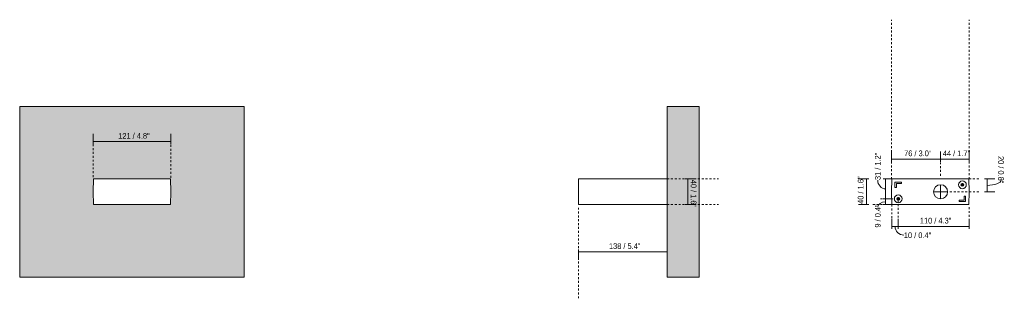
# Model space of a CAD drawing. Header units: millimetres. Extents: x -6754 to -5220, y 134 to 6891.
# Tile 1 of 2: x -6754 to -5220, y 134 to 568. Entities that reach past the tile are written whole.
import ezdxf

# ---------------------------------------------------------------- set-up
doc = ezdxf.new("R2010")
doc.units = ezdxf.units.MM
doc.linetypes.add('Dash', pattern=[6, 3, -3])
doc.layers.add('A-ANNO-DIMS', color=7, linetype='Dash', lineweight=9, true_color=0xd2d2d2)
for name, color, linetype, lineweight in [('A-ANNO-DIMS-4', 7, 'Continuous', 9), ('A-WALL', 7, 'Continuous', 9), ('E-LITE-EQPM', 7, 'Continuous', 20)]:
    doc.layers.add(name, color=color, linetype=linetype, lineweight=lineweight)
doc.styles.add('Arial Narrow', font='ARIALN.TTF', dxfattribs={"height": 8.8})
doc.dimstyles.new('FARO_-_2_2mm_Arial_Narrow_mm_Inch_Left', dxfattribs={"dimscale": 304.8, "dimtxt": 9.006193, "dimasz": 0, "dimexe": 0.03937, "dimexo": 0.0625, "dimgap": 0.006562, "dimtad": 1, "dimdec": 0, "dimzin": 0, "dimdsep": 46, "dimtxsty": 'Arial Narrow', "dimblk1": 'NONE', "dimblk2": 'NONE', "dimsah": 1, "dimcen": 0.09, "dimadec": 0, "dimazin": 0, "dimtfac": 1, "dimtdec": 4, "dimtix": 1, "dimtmove": 0, "dimatfit": 3, "dimfxl": 0.013123, "dimfxlon": 1, "dimtvp": 1, "dimtolj": 1, "dimtzin": 0, "dimarcsym": 2})
doc.dimstyles.new('FARO_-_2_2mm_Arial_Narrow_mm_Inch_Left_1', dxfattribs={"dimscale": 304.8, "dimtxt": 9.006193, "dimasz": 0, "dimexe": 0.03937, "dimexo": 0.0625, "dimgap": 0.006562, "dimtad": 1, "dimdec": 0, "dimzin": 0, "dimdsep": 46, "dimtxsty": 'Arial Narrow', "dimblk1": 'NONE', "dimblk2": 'NONE', "dimsah": 1, "dimcen": 0.09, "dimadec": 0, "dimazin": 0, "dimtfac": 1, "dimtdec": 4, "dimtix": 1, "dimtmove": 1, "dimatfit": 3, "dimfxl": 0.013123, "dimfxlon": 1, "dimtvp": 1, "dimtolj": 1, "dimtzin": 0, "dimarcsym": 2})
doc.dimstyles.new('FARO_-_2_2mm_Arial_Narrow_mm_Inch_Right', dxfattribs={"dimscale": 304.8, "dimtxt": 9.006193, "dimasz": 0, "dimexe": 0.03937, "dimexo": 0.0625, "dimgap": 0.006562, "dimtad": 1, "dimdec": 0, "dimzin": 0, "dimdsep": 46, "dimtxsty": 'Arial Narrow', "dimblk1": 'NONE', "dimblk2": 'NONE', "dimsah": 1, "dimcen": 0.09, "dimadec": 0, "dimazin": 0, "dimtfac": 1, "dimtdec": 4, "dimtix": 1, "dimtmove": 1, "dimatfit": 3, "dimfxl": 0.013123, "dimfxlon": 1, "dimtvp": 1, "dimtolj": 1, "dimtzin": 0, "dimarcsym": 2})
doc.dimstyles.new('FARO_-_2_2mm_Arial_Narrow_mm_Inch_Right_1', dxfattribs={"dimscale": 304.8, "dimtxt": 9.006193, "dimasz": 0, "dimexe": 0.03937, "dimexo": 0.0625, "dimgap": 0.006562, "dimtad": 1, "dimdec": 0, "dimzin": 0, "dimdsep": 46, "dimtxsty": 'Arial Narrow', "dimblk1": 'NONE', "dimblk2": 'NONE', "dimsah": 1, "dimcen": 0.09, "dimadec": 0, "dimazin": 0, "dimtfac": 1, "dimtdec": 4, "dimtix": 1, "dimtmove": 0, "dimatfit": 3, "dimfxl": 0.013123, "dimfxlon": 1, "dimtvp": 1, "dimtolj": 1, "dimtzin": 0, "dimarcsym": 2})

# ---------------------------------------------------------------- blocks, each defined once
blk = doc.blocks.new('71272 - 71272 AXEL LED White wall lamp-554613-Alzado_PDF Fixing')
at = {"layer": 'E-LITE-EQPM', "color": 253, "lineweight": 9, "true_color": 0xaaaaaa}
for p, q in [((6519.5, 320), (6519.1, 300)), ((6639.5, 320), (6519.5, 320)), ((6534.6, 315), (6524.4, 315)), ((6524.4, 315), (6524.4, 306.9)), ((6524.4, 306.9), (6526.6, 306.9)), ((6526.6, 306.9), (6526.6, 312.9)), ((6526.6, 312.9), (6534.6, 312.9)), ((6534.6, 312.9), (6534.6, 315)), ((6639.8, 300), (6639.5, 320)), ((6519.1, 300), (6519.5, 280)), ((6634.5, 293.1), (6632.4, 293.1)), ((6632.4, 293.1), (6632.4, 287.1)), ((6634.5, 285), (6634.5, 293.1)), ((6639.5, 280), (6639.8, 300)), ((6519.5, 280), (6639.5, 280)), ((6632.4, 287.1), (6624.4, 287.1)), ((6624.4, 287.1), (6624.4, 285)), ((6624.4, 285), (6634.5, 285))]:
    blk.add_line(p, q, dxfattribs=at)
for centre, radius, start, end in [((6595.5, 300), 11, 0, 180), ((6629.5, 310.9), 6.06, 0, 180), ((6629.5, 310.9), 6.06, 180, 0), ((6629.5, 310.9), 2.26, 0, 180), ((6629.5, 310.9), 2.26, 180, 0), ((6529.5, 289.1), 6.06, 0, 180), ((6595.5, 300), 11, 180, 360), ((6529.5, 289.1), 6.06, 180, 360), ((6529.5, 289.1), 2.26, 0, 180), ((6529.5, 289.1), 2.26, 180, 0)]:
    blk.add_arc(centre, radius, start, end, dxfattribs=at)
blk = doc.blocks.new('DIMBLOCK1-Alzado_PDF')
at = {"layer": 'A-ANNO-DIMS-4', "color": 251, "true_color": 0x5b5b5b, "transparency": 16777216}
for p, q in [((-6639.8, 374.1), (-6639.8, 390.1)), ((-6519.1, 374.1), (-6519.1, 390.1)), ((-6639.8, 378.1), (-6519.1, 378.1)), ((-6639.8, 378.1), (-6639.8, 374.1)), ((-6519.1, 378.1), (-6519.1, 374.1))]:
    blk.add_line(p, q, dxfattribs=at)
at = {"layer": 'A-ANNO-DIMS-4', "color": 0, "transparency": 16777216, "insert": (-6600.9, 391.4), "char_height": 8.8, "width": 51.464, "attachment_point": 1, "line_spacing_factor": 0.974696, "style": 'Arial Narrow'}
blk.add_mtext('121 / 4.8"', dxfattribs=at)
blk = doc.blocks.new('_None')
blk = doc.blocks.new('DIMBLOCK10-Lateral_PDF')
at = {"layer": 'A-ANNO-DIMS-4', "color": 251, "true_color": 0x5b5b5b, "transparency": 16777216}
for p, q in [((-5713.4, 320), (-5717.4, 320)), ((-5713.7, 320), (-5701.4, 320)), ((-5713.4, 320), (-5713.4, 280)), ((-5713.4, 280), (-5717.4, 280)), ((-5713.7, 280), (-5701.4, 280))]:
    blk.add_line(p, q, dxfattribs=at)
at = {"layer": 'A-ANNO-DIMS-4', "color": 0, "transparency": 16777216, "insert": (-5700, 318.7), "char_height": 8.8, "width": 44.774, "attachment_point": 1, "rotation": 270, "line_spacing_factor": 0.974696, "style": 'Arial Narrow'}
blk.add_mtext('40 / 1.6"', dxfattribs=at)
blk = doc.blocks.new('DIMBLOCK11-Lateral_PDF')
at = {"layer": 'A-ANNO-DIMS-4', "color": 251, "true_color": 0x5b5b5b, "transparency": 16777216}
for p, q in [((-5884, 206.4), (-5884, 210.4)), ((-5884, 206.7), (-5884, 194.4)), ((-5745.7, 206.4), (-5884, 206.4)), ((-5745.7, 206.4), (-5745.7, 210.4)), ((-5745.7, 206.7), (-5745.7, 194.4))]:
    blk.add_line(p, q, dxfattribs=at)
at = {"layer": 'A-ANNO-DIMS-4', "color": 0, "transparency": 16777216, "insert": (-5836.3, 219.8), "char_height": 8.8, "width": 51.464, "attachment_point": 1, "line_spacing_factor": 0.974696, "style": 'Arial Narrow'}
blk.add_mtext('138 / 5.4"', dxfattribs=at)
blk = doc.blocks.new('DIMBLOCK12-Alzado_PDF Fixing')
at = {"layer": 'A-ANNO-DIMS-4', "color": 251, "true_color": 0x5b5b5b, "transparency": 16777216}
for p, q in [((-5431.3, 320), (-5447.3, 320)), ((-5435.3, 320), (-5435.3, 280)), ((-5435.3, 320), (-5431.3, 320)), ((-5431.3, 280), (-5447.3, 280)), ((-5435.3, 280), (-5431.3, 280))]:
    blk.add_line(p, q, dxfattribs=at)
at = {"layer": 'A-ANNO-DIMS-4', "color": 0, "transparency": 16777216, "insert": (-5448.6, 281.3), "char_height": 8.8, "width": 44.774, "attachment_point": 1, "rotation": 90, "line_spacing_factor": 0.974696, "style": 'Arial Narrow'}
blk.add_mtext('40 / 1.6"', dxfattribs=at)
blk = doc.blocks.new('DIMBLOCK13-Alzado_PDF Fixing')
at = {"layer": 'A-ANNO-DIMS-4', "color": 251, "true_color": 0x5b5b5b, "transparency": 16777216}
for p, q in [((-5395.9, 350.7), (-5395.9, 362.9)), ((-5319.6, 346.9), (-5319.6, 362.9)), ((-5395.9, 350.9), (-5319.6, 350.9)), ((-5395.9, 350.9), (-5395.9, 346.9)), ((-5319.6, 350.9), (-5319.6, 346.9))]:
    blk.add_line(p, q, dxfattribs=at)
at = {"layer": 'A-ANNO-DIMS-4', "color": 0, "transparency": 16777216, "insert": (-5376.4, 364.3), "char_height": 8.8, "width": 44.774, "attachment_point": 1, "line_spacing_factor": 0.974696, "style": 'Arial Narrow'}
blk.add_mtext('76 / 3.0"', dxfattribs=at)
blk = doc.blocks.new('DIMBLOCK14-Alzado_PDF Fixing')
at = {"layer": 'A-ANNO-DIMS-4', "color": 251, "true_color": 0x5b5b5b, "transparency": 16777216}
for p, q in [((-5319.6, 346.9), (-5319.6, 362.9)), ((-5275.2, 350.7), (-5275.2, 362.9)), ((-5319.6, 350.9), (-5275.2, 350.9)), ((-5319.6, 350.9), (-5319.6, 346.9)), ((-5275.2, 350.9), (-5275.2, 346.9))]:
    blk.add_line(p, q, dxfattribs=at)
at = {"layer": 'A-ANNO-DIMS-4', "color": 0, "transparency": 16777216, "insert": (-5316.1, 364.3), "char_height": 8.8, "width": 44.774, "attachment_point": 1, "line_spacing_factor": 0.974696, "style": 'Arial Narrow'}
blk.add_mtext('44 / 1.7"', dxfattribs=at)
blk = doc.blocks.new('DIMBLOCK15-Alzado_PDF Fixing')
at = {"layer": 'A-ANNO-DIMS-4', "color": 251, "true_color": 0x5b5b5b, "transparency": 16777216}
for p, q in [((-5251.2, 320), (-5235.2, 320)), ((-5247.2, 320), (-5251.2, 320)), ((-5247.2, 300), (-5247.2, 320)), ((-5251.2, 300), (-5235.2, 300)), ((-5247.2, 300), (-5251.2, 300))]:
    blk.add_line(p, q, dxfattribs=at)
blk.add_ellipse((-5247.2, 318.4), major_axis=(-21.8, 0), ratio=0.385368, start_param=1.570796, end_param=3.141593, dxfattribs=at)
at = {"layer": 'A-ANNO-DIMS-4', "color": 0, "transparency": 16777216, "insert": (-5221.1, 355.7), "char_height": 8.8, "width": 44.774, "attachment_point": 1, "rotation": 270, "line_spacing_factor": 0.974696, "style": 'Arial Narrow'}
blk.add_mtext('20 / 0.8"', dxfattribs=at)
blk = doc.blocks.new('DIMBLOCK16-Alzado_PDF Fixing')
at = {"layer": 'A-ANNO-DIMS-4', "color": 251, "true_color": 0x5b5b5b, "transparency": 16777216}
for p, q in [((-5395.6, 245.8), (-5395.6, 258.1)), ((-5395.6, 246.1), (-5385.6, 246.1)), ((-5395.6, 246.1), (-5395.6, 242.1)), ((-5385.6, 245.8), (-5385.6, 258.1)), ((-5385.6, 246.1), (-5385.6, 242.1))]:
    blk.add_line(p, q, dxfattribs=at)
blk.add_ellipse((-5376.8, 246.1), major_axis=(13.8, 0), ratio=0.982148, start_param=3.141593, end_param=4.712389, dxfattribs=at)
at = {"layer": 'A-ANNO-DIMS-4', "color": 0, "transparency": 16777216, "insert": (-5376.8, 236.7), "char_height": 8.8, "width": 44.774, "attachment_point": 1, "line_spacing_factor": 0.974696, "style": 'Arial Narrow'}
blk.add_mtext('10 / 0.4"', dxfattribs=at)
blk = doc.blocks.new('DIMBLOCK17-Alzado_PDF Fixing')
at = {"layer": 'A-ANNO-DIMS-4', "color": 251, "true_color": 0x5b5b5b, "transparency": 16777216}
for p, q in [((-5385.6, 245.8), (-5385.6, 258.1)), ((-5385.6, 246.1), (-5275.2, 246.1)), ((-5385.6, 246.1), (-5385.6, 242.1)), ((-5275.2, 245.8), (-5275.2, 258.1)), ((-5275.2, 246.1), (-5275.2, 242.1))]:
    blk.add_line(p, q, dxfattribs=at)
at = {"layer": 'A-ANNO-DIMS-4', "color": 0, "transparency": 16777216, "insert": (-5351.9, 259.5), "char_height": 8.8, "width": 51.464, "attachment_point": 1, "line_spacing_factor": 0.974696, "style": 'Arial Narrow'}
blk.add_mtext('110 / 4.3"', dxfattribs=at)
blk = doc.blocks.new('DIMBLOCK18-Alzado_PDF Fixing')
at = {"layer": 'A-ANNO-DIMS-4', "color": 251, "true_color": 0x5b5b5b, "transparency": 16777216}
for p, q in [((-5405.3, 320), (-5409.3, 320)), ((-5405.6, 320), (-5393.3, 320)), ((-5405.3, 320), (-5405.3, 289.1)), ((-5405.3, 289.1), (-5409.3, 289.1)), ((-5405.6, 289.1), (-5393.3, 289.1))]:
    blk.add_line(p, q, dxfattribs=at)
blk.add_ellipse((-5405.3, 318.3), major_axis=(0, 13.8), ratio=0.893052, start_param=1.570796, end_param=3.141593, dxfattribs=at)
at = {"layer": 'A-ANNO-DIMS-4', "color": 0, "transparency": 16777216, "insert": (-5421.9, 318.3), "char_height": 8.8, "width": 44.774, "attachment_point": 1, "rotation": 90, "line_spacing_factor": 0.974696, "style": 'Arial Narrow'}
blk.add_mtext('31 / 1.2"', dxfattribs=at)
blk = doc.blocks.new('DIMBLOCK19-Alzado_PDF Fixing')
at = {"layer": 'A-ANNO-DIMS-4', "color": 251, "true_color": 0x5b5b5b, "transparency": 16777216}
for p, q in [((-5405.3, 289.1), (-5409.3, 289.1)), ((-5405.3, 280), (-5409.3, 280)), ((-5405.6, 289.1), (-5393.3, 289.1)), ((-5405.6, 280), (-5393.3, 280)), ((-5405.3, 289.1), (-5405.3, 280))]:
    blk.add_line(p, q, dxfattribs=at)
blk.add_ellipse((-5405.3, 276), major_axis=(-12.3, 0), ratio=0.691795, start_param=4.712389, end_param=6.283185, dxfattribs=at)
at = {"layer": 'A-ANNO-DIMS-4', "color": 0, "transparency": 16777216, "insert": (-5421.9, 244.3), "char_height": 8.8, "width": 38.083, "attachment_point": 1, "rotation": 90, "line_spacing_factor": 0.974696, "style": 'Arial Narrow'}
blk.add_mtext('9 / 0.4"', dxfattribs=at)

msp = doc.modelspace()

# ---------------------------------------------------------------- hatches: boundary and pattern name
at = {"layer": 'A-WALL', "true_color": 0xf7f7f7}
h = msp.add_hatch(color=7, dxfattribs=at)
h.paths.add_polyline_path([(-6754.4, 167), (-6404.6, 167), (-6404.6, 433), (-6754.4, 433), (-6754.4, 297.2)], flags=0)
h.paths.add_polyline_path([(-6632.9, 280), (-6639.5, 280), (-6639.8, 300), (-6639.5, 320), (-6519.5, 320), (-6519.1, 300), (-6519.5, 280), (-6632.7, 280)], flags=0)
msp.add_hatch(color=7, dxfattribs=at).paths.add_polyline_path([(-5745.7, 167), (-5695.7, 167), (-5695.7, 433), (-5745.7, 433), (-5745.7, 214.2)], flags=0)

# ---------------------------------------------------------------- linework, layer by layer
at = {"layer": 'A-ANNO-DIMS'}
for p, q in [((-5395.9, 320), (-5395.9, 568)), ((-5275.2, 320), (-5275.2, 568)), ((-6639.8, 323), (-6639.8, 376)), ((-6519.1, 322), (-6519.1, 376)), ((-5319.6, 325), (-5319.6, 345.5)), ((-5745.7, 320), (-5665.8, 320)), ((-5395.9, 320), (-5406.1, 320)), ((-5275.2, 320), (-5260.1, 320)), ((-5329.1, 300), (-5260.1, 300)), ((-5884, 134.2), (-5884, 278)), ((-5745.7, 280), (-5665.8, 280)), ((-5398.1, 280), (-5427.1, 280)), ((-5398.1, 289.1), (-5416.1, 289.1)), ((-5395.6, 280), (-5395.6, 243)), ((-5385.6, 286.8), (-5385.6, 243)), ((-5275.2, 276), (-5275.2, 243))]:
    msp.add_line(p, q, dxfattribs=at)
at = {"layer": 'A-ANNO-DIMS', "color": 251, "linetype": 'Continuous', "true_color": 0x5b5b5b}
for p, q in [((-5319.6, 311), (-5319.6, 289)), ((-5283.3, 310.9), (-5287.8, 310.9)), ((-5285.6, 313.2), (-5285.6, 308.6)), ((-5330.6, 300), (-5308.6, 300)), ((-5383.3, 289.1), (-5387.8, 289.1)), ((-5385.6, 291.4), (-5385.6, 286.8))]:
    msp.add_line(p, q, dxfattribs=at)
at = {"layer": 'A-WALL', "color": 253, "true_color": 0xaaaaaa}
for p, q in [((-6404.6, 433), (-6754.4, 433)), ((-6754.4, 433), (-6754.4, 167)), ((-6404.6, 167), (-6404.6, 433)), ((-5745.7, 320), (-5745.7, 433)), ((-5695.7, 433), (-5745.7, 433)), ((-5695.7, 433), (-5695.7, 167)), ((-5745.7, 167), (-5745.7, 280)), ((-6754.4, 167), (-6404.6, 167)), ((-5695.7, 167), (-5745.7, 167))]:
    msp.add_line(p, q, dxfattribs=at)
at = {"layer": 'E-LITE-EQPM'}
for p, q in [((-6639.5, 320), (-6639.8, 300)), ((-6519.5, 320), (-6639.5, 320)), ((-6519.1, 300), (-6519.5, 320)), ((-5883.7, 320), (-5884, 300)), ((-5745.7, 320), (-5883.7, 320)), ((-5745.7, 300), (-5745.7, 320)), ((-6639.8, 300), (-6639.5, 280)), ((-6519.5, 280), (-6519.1, 300)), ((-5884, 300), (-5883.7, 280)), ((-5745.7, 280), (-5745.7, 300)), ((-6639.5, 280), (-6519.5, 280)), ((-5883.7, 280), (-5745.7, 280))]:
    msp.add_line(p, q, dxfattribs=at)

# ---------------------------------------------------------------- block references
at = {"layer": 'E-LITE-EQPM', "color": 253, "lineweight": 9, "true_color": 0xaaaaaa}
msp.add_blockref('71272 - 71272 AXEL LED White wall lamp-554613-Alzado_PDF Fixing', (-11915.1, 0), dxfattribs=at)

# ---------------------------------------------------------------- dimensions: what is measured, and where the dimension line sits
at = {"layer": 'A-ANNO-DIMS', "color": 251, "linetype": 'Continuous', "true_color": 0x5b5b5b}
for base, p1, p2, override, picture, middle in [((-6519.1, 378.1), (-6639.8, 374.1), (-6519.1, 374.1), {"dimpost": '<>', "dimfxl": 120.697441}, 'DIMBLOCK1-Alzado_PDF', (-6579.5, 385.8)), ((-5319.6, 350.9), (-5395.9, 346.9), (-5319.6, 346.9), {"dimpost": '<>', "dimfxl": 76.360291}, 'DIMBLOCK13-Alzado_PDF Fixing', (-5357.8, 358.6)), ((-5275.2, 350.9), (-5319.6, 346.9), (-5275.2, 346.9), {"dimpost": '<>', "dimfxl": 44.33715}, 'DIMBLOCK14-Alzado_PDF Fixing', (-5297.4, 358.6)), ((-5275.2, 246.1), (-5385.6, 242.1), (-5275.2, 242.1), {"dimpost": '<>', "dimfxl": 110.348608}, 'DIMBLOCK17-Alzado_PDF Fixing', (-5330.4, 253.8)), ((-5884, 206.4), (-5745.7, 210.4), (-5884, 210.4), {"dimpost": '<>', "dimfxl": 138.349101}, 'DIMBLOCK11-Lateral_PDF', (-5814.9, 214.1))]:
    dim = msp.add_linear_dim(base=base, p1=p1, p2=p2, dimstyle='FARO_-_2_2mm_Arial_Narrow_mm_Inch_Left', override=override, dxfattribs=at)
    dim.commit()
    dim.dimension.update_dxf_attribs({"geometry": picture, "text_midpoint": middle})
for base, p1, p2, dimstyle, override, picture, middle in [((-5405.3, 289.1), (-5409.3, 320), (-5409.3, 289.1), 'FARO_-_2_2mm_Arial_Narrow_mm_Inch_Left_1', {"dimpost": '<>', "dimfxl": 30.895176}, 'DIMBLOCK18-Alzado_PDF Fixing', (-5416, 340.7)), ((-5247.2, 320), (-5251.2, 300), (-5251.2, 320), 'FARO_-_2_2mm_Arial_Narrow_mm_Inch_Right', {"dimtad": 4, "dimpost": '<>', "dimfxl": 20}, 'DIMBLOCK15-Alzado_PDF Fixing', (-5226.9, 333.3)), ((-5405.3, 280), (-5409.3, 289.1), (-5409.3, 280), 'FARO_-_2_2mm_Arial_Narrow_mm_Inch_Left_1', {"dimpost": '<>', "dimfxl": 9.104824}, 'DIMBLOCK19-Alzado_PDF Fixing', (-5416, 263.3))]:
    dim = msp.add_linear_dim(base=base, p1=p1, p2=p2, angle=90, dimstyle=dimstyle, override=override, dxfattribs=at)
    dim.commit()
    dim.dimension.update_dxf_attribs({"geometry": picture, "text_midpoint": middle, "dimtype": 160, "text_rotation": 90})
for base, p1, p2, dimstyle, override, picture, middle in [((-5435.3, 280), (-5431.3, 320), (-5431.3, 280), 'FARO_-_2_2mm_Arial_Narrow_mm_Inch_Left', {"dimpost": '<>', "dimfxl": 40}, 'DIMBLOCK12-Alzado_PDF Fixing', (-5443, 300)), ((-5713.4, 280), (-5717.4, 320), (-5717.4, 280), 'FARO_-_2_2mm_Arial_Narrow_mm_Inch_Right_1', {"dimtad": 4, "dimpost": '<>', "dimfxl": 40}, 'DIMBLOCK10-Lateral_PDF', (-5705.7, 300))]:
    dim = msp.add_linear_dim(base=base, p1=p1, p2=p2, angle=90, dimstyle=dimstyle, override=override, dxfattribs=at)
    dim.commit()
    dim.dimension.update_dxf_attribs({"geometry": picture, "text_midpoint": middle})
dim = msp.add_linear_dim(base=(-5385.6, 246.1), p1=(-5395.6, 242.1), p2=(-5385.6, 242.1), dimstyle='FARO_-_2_2mm_Arial_Narrow_mm_Inch_Left_1', override={"dimpost": '<>', "dimfxl": 9.999732}, dxfattribs=at)
dim.commit()
dim.dimension.update_dxf_attribs({"geometry": 'DIMBLOCK16-Alzado_PDF Fixing', "text_midpoint": (-5354.4, 230.9), "dimtype": 160})

doc.saveas('drawing.dxf')
